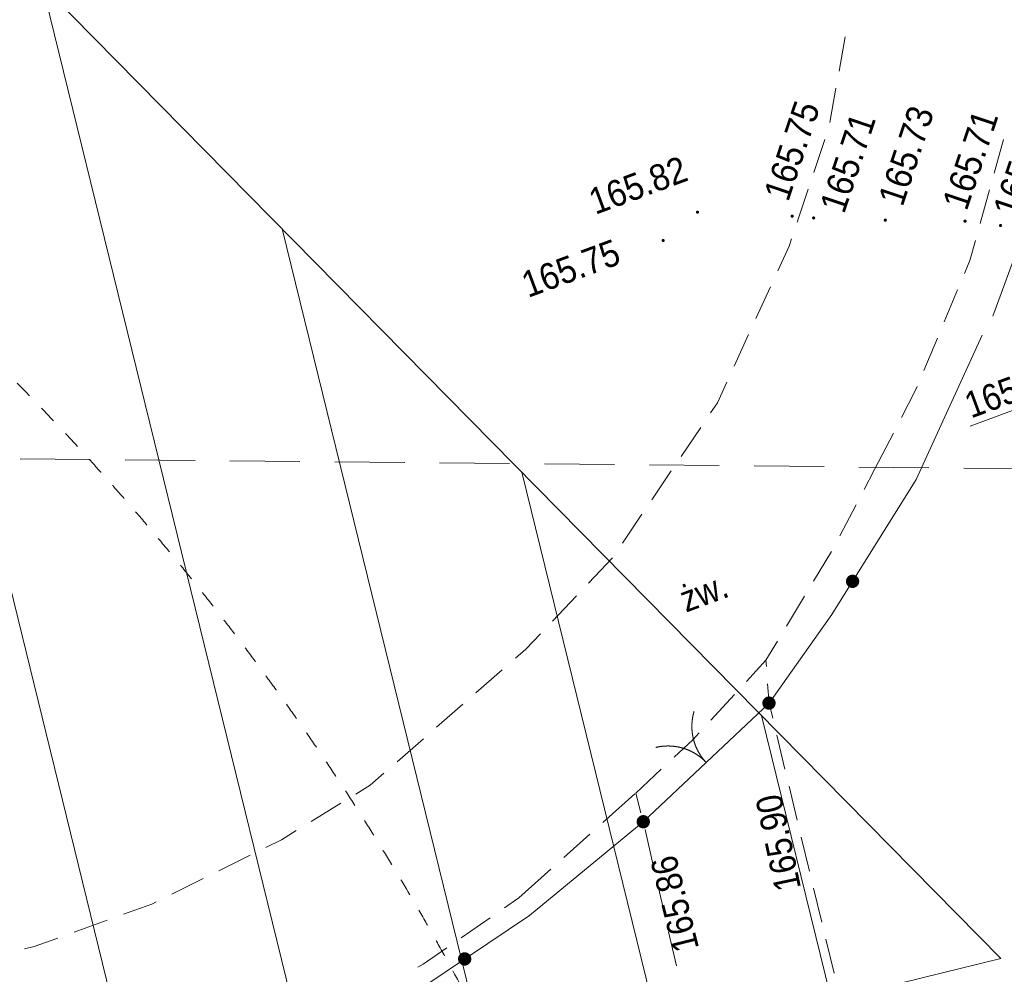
# Model space of a CAD drawing. Header units: millimetres. Extents: x -1155795 to 240441, y -422828 to 463730.
# Tile 47 of 66: x 19426 to 47600, y 20414 to 47720. Entities that reach past the tile are written whole.
import ezdxf
from ezdxf.xclip import XClip

# ---------------------------------------------------------------- set-up
doc = ezdxf.new("R2010")
doc.units = ezdxf.units.MM
doc.header["$MEASUREMENT"] = 0
doc.header["$XCLIPFRAME"] = 0
doc.linetypes.add('Dashed 1_500', pattern=[1000, 500, -500])
for name, color, linetype in [('00 PZT MAPA', 7, 'Continuous'), ('Sycow_7_KTOK - Brama', 7, 'Continuous'), ('Sycow_7_KTOK - Ogrodzenie trwałe', 7, 'Continuous'), ('Sycow_7_punkt wysokościowy sztuczny', 7, 'Continuous'), ('Sycow_7_RTPW02 - Punkt wysokościowy sztuczny', 7, 'Continuous')]:
    doc.layers.add(name, color=color, linetype=linetype)
doc.layers.add('0_Nr_pióra__99', color=7, linetype='Continuous', lineweight=0, true_color=0xaad2ff)
doc.layers.add('2D Drafting - General_Nr_pióra__101', color=7, linetype='Continuous', lineweight=13, true_color=0x4c4c4c)
for name, color, linetype, lineweight in [('Sycow_7_@Wywiad_Nr_pióra__7', 7, 'Continuous', 18), ('Sycow_7_@Zakres_Nr_pióra__6', 6, 'Continuous', 18), ('Sycow_7_chodnik (powierzchnia)_Nr_pióra__7', 7, 'Continuous', 18), ('Sycow_7_krawężnik (linia)_Nr_pióra__7', 7, 'Continuous', 18), ('Sycow_7_KTCR - Chodnik_Nr_pióra__7', 7, 'Continuous', 18), ('Sycow_7_KTOK - Brama_Nr_pióra__7', 7, 'Continuous', 18), ('Sycow_7_KTOK - Ogrodzenie trwałe_Nr_pióra__7', 7, 'Continuous', 18), ('Sycow_7_punkt wysokościowy sztuczny-Atr2_Nr_pióra__7', 7, 'Continuous', 18), ('Sycow_7_RTPW02_O - Punkt wysokościowy sztuczny_Nr_pióra__7', 7, 'Continuous', 18), ('Sycow_7_SUPS01_W - Punkt o określonej wysokości urządzenia_Nr_pióra__7', 7, 'Continuous', 18), ('Sycow_7_SUPS01_W_O - Punkt o określonej wysokości urządzenia - rzędna góry_Nr_pióra__5', 5, 'Continuous', 18)]:
    doc.layers.add(name, color=color, linetype=linetype, lineweight=lineweight)
doc.styles.add('STYL_AUTOMATYCZNY_5', font='txt', dxfattribs={"width": 0.9})
doc.styles.add('STYL_AUTOMATYCZNY_6', font='txt', dxfattribs={"width": 0.87})

# ---------------------------------------------------------------- blocks, each defined once
blk = doc.blocks.new('Rysunek_1_7', base_point=(14567, -19307))
at = {"layer": 'Sycow_7_KTOK - Brama', "linetype": 'Continuous', "lineweight": 0, "true_color": 0x000000}
for points in [[(41031, 28233, 1), (40703, 28111, 1)], [(37434, 24838, 1), (37106, 24717, 1)]]:
    blk.add_hatch(color=178, dxfattribs=at).paths.add_polyline_path(points)
at = {"layer": 'Sycow_7_KTOK - Ogrodzenie trwałe', "linetype": 'Continuous', "lineweight": 0, "true_color": 0x000000}
for points in [[(43423, 31716, 1), (43095, 31595, 1)], [(32323, 20914, 1), (31994, 20793, 1)]]:
    blk.add_hatch(color=178, dxfattribs=at).paths.add_polyline_path(points)
at = {"layer": 'Sycow_7_punkt wysokościowy sztuczny', "linetype": 'Continuous', "lineweight": 0, "true_color": 0x000000}
for points in [[(38863, 42231, 1), (38778, 42199, 1)], [(41572, 42114, 1), (41488, 42083, 1)], [(42187, 42065, 1), (42103, 42033, 1)], [(44237, 42002, 1), (44152, 41971, 1)], [(46519, 41973, 1), (46434, 41942, 1)], [(47535, 41848, 1), (47451, 41817, 1)], [(37883, 41420, 1), (37799, 41389, 1)]]:
    blk.add_hatch(color=178, dxfattribs=at).paths.add_polyline_path(points)
at = {"layer": 'Sycow_7_RTPW02 - Punkt wysokościowy sztuczny', "linetype": 'Continuous', "lineweight": 0, "true_color": 0x000000}
for points in [[(40909, 28187, 1), (40825, 28156, 1)], [(37312, 24793, 1), (37228, 24762, 1)]]:
    blk.add_hatch(color=178, dxfattribs=at).paths.add_polyline_path(points)
at = {"layer": 'Sycow_7_@Wywiad_Nr_pióra__7', "color": 7, "linetype": 'Continuous', "lineweight": 18}
for p, q in [((43588, 34283), (43883, 34850)), ((42896, 32952), (43358, 33839)), ((42143, 31655), (42660, 32511)), ((41368, 30371), (41885, 31227)), ((40780, 29396), (41110, 29943)), ((36114, 24757), (37026, 25577)), ((34998, 23755), (35742, 24423)), ((33713, 22601), (34626, 23421))]:
    blk.add_line(p, q, dxfattribs=at)
at = {"layer": 'Sycow_7_@Zakres_Nr_pióra__6', "color": 6, "linetype": 'Continuous', "lineweight": 18}
for p, q in [((19444, 35161), (21443, 35141)), ((22443, 35131), (24443, 35112)), ((25443, 35102), (27443, 35082)), ((28443, 35072), (30443, 35053)), ((31443, 35043), (33443, 35023)), ((34443, 35014), (36443, 34994)), ((37443, 34984), (39443, 34965)), ((40443, 34955), (42442, 34935)), ((43442, 34925), (45442, 34906)), ((46442, 34896), (48442, 34876))]:
    blk.add_line(p, q, dxfattribs=at)
at = {"layer": 'Sycow_7_chodnik (powierzchnia)_Nr_pióra__7', "color": 7, "linetype": 'Continuous', "lineweight": 18}
for p, q in [((43049, 47235), (42871, 46251)), ((42782, 45759), (42604, 44775)), ((42469, 44295), (42149, 43348)), ((47307, 43333), (47574, 44296)), ((41990, 42874), (41670, 41926)), ((46906, 41887), (47173, 42851)), ((40908, 40080), (40491, 39171)), ((45879, 39075), (46264, 39997)), ((40283, 38716), (39867, 37807)), ((45300, 37690), (45686, 38613)), ((38912, 36057), (38352, 35229)), ((43883, 34850), (44426, 35893)), ((38072, 34814), (37512, 33986)), ((37232, 33572), (36672, 32743)), ((36390, 32330), (35702, 31605)), ((35358, 31242), (34670, 30516)), ((33236, 29125), (32483, 28467)), ((32107, 28138), (31354, 27480)), ((30977, 27151), (30224, 26493)), ((28620, 25310), (27768, 24787)), ((26020, 23819), (25124, 23374)), ((24677, 23152), (23781, 22707)), ((33296, 22312), (33713, 22601)), ((32063, 21457), (32885, 22027)), ((21929, 21961), (20988, 21621))]:
    blk.add_line(p, q, dxfattribs=at)
at = {"layer": 'Sycow_7_chodnik (powierzchnia)_Nr_pióra__7', "color": 7, "linetype": 'Continuous', "lineweight": 18, "flags": 128}
for points in [[(41511, 41452), (41441, 41244), (41116, 40535)], [(46457, 40459), (46615, 40835), (46773, 41405)], [(39659, 37352), (39389, 36763), (39192, 36471)], [(44657, 36337), (45054, 37101), (45108, 37229)], [(34326, 30153), (33907, 29711), (33613, 29454)], [(29848, 26164), (29459, 25825), (29047, 25571)], [(27342, 24526), (26913, 24263), (26468, 24042)], [(23333, 22484), (23212, 22424), (22399, 22130)], [(20518, 21452), (19844, 21209), (19568, 21141)], [(30820, 20619), (30973, 20701), (31652, 21173)]]:
    blk.add_lwpolyline(points, dxfattribs=at)
at = {"layer": 'Sycow_7_krawężnik (linia)_Nr_pióra__7', "color": 7, "linetype": 'Continuous', "lineweight": 18, "flags": 128}
blk.add_lwpolyline([(47269, 39244), (47893, 40925), (48632, 43566), (49103, 45894), (49405, 47958), (49624, 50246), (49724, 55305), (49952, 74360), (50159, 95803)], dxfattribs=at)
at = {"layer": 'Sycow_7_KTCR - Chodnik_Nr_pióra__7', "color": 7, "linetype": 'Continuous', "lineweight": 18}
for p, q in [((39204, 27685), (39882, 28421)), ((41089, 27251), (41324, 26279)), ((37053, 25596), (37784, 26279)), ((41441, 25792), (41675, 24820)), ((37201, 25037), (37053, 25596)), ((37546, 23578), (37322, 24552)), ((41792, 24334), (42027, 23362)), ((37883, 22116), (37659, 23091)), ((42144, 22876), (42378, 21904)), ((38220, 20654), (37995, 21629)), ((42495, 21418), (42730, 20446))]:
    blk.add_line(p, q, dxfattribs=at)
at = {"layer": 'Sycow_7_KTCR - Chodnik_Nr_pióra__7', "color": 7, "linetype": 'Continuous', "lineweight": 18, "flags": 128}
for points in [[(40221, 28788), (40780, 29396), (40792, 29222)], [(40828, 28723), (40867, 28172), (40972, 27737)], [(38149, 26621), (38687, 27123), (38865, 27318)]]:
    blk.add_lwpolyline(points, dxfattribs=at)
at = {"layer": 'Sycow_7_KTOK - Brama_Nr_pióra__7', "color": 7, "linetype": 'Continuous', "lineweight": 18}
blk.add_line((37270, 24778), (40867, 28172), dxfattribs=at)
for centre in [(40867, 28172), (37270, 24778)]:
    blk.add_circle(centre, 175, dxfattribs=at)
for centre, start, end in [((40160, 27504), 163.3371, 223.3371), ((37978, 25445), 43.3371, 103.3371)]:
    blk.add_arc(centre, 1500, start, end, dxfattribs=at)
at = {"layer": 'Sycow_7_KTOK - Ogrodzenie trwałe_Nr_pióra__7', "color": 7, "linetype": 'Continuous', "lineweight": 18, "flags": 128}
for points in [[(40867, 28172), (42669, 30709), (45074, 34570), (46970, 38699)], [(15775, 14524), (17930, 14964), (22260, 16052), (24359, 16806), (28418, 18646), (30405, 19677), (34017, 22099), (37270, 24778)]]:
    blk.add_lwpolyline(points, dxfattribs=at)
at = {"layer": 'Sycow_7_KTOK - Ogrodzenie trwałe_Nr_pióra__7', "color": 7, "linetype": 'Continuous', "lineweight": 18}
for centre in [(43259, 31655), (32159, 20853)]:
    blk.add_circle(centre, 175, dxfattribs=at)
at = {"layer": 'Sycow_7_SUPS01_W - Punkt o określonej wysokości urządzenia_Nr_pióra__7', "color": 7, "linetype": 'Continuous', "lineweight": 18, "flags": 128}
blk.add_lwpolyline([(46621, 36097), (49375, 37116), (50006, 38823)], dxfattribs=at)
at = {"layer": 'Sycow_7_@Wywiad_Nr_pióra__7', "color": 7, "linetype": 'Continuous', "lineweight": 18, "insert": (38362, 31110), "char_height": 750, "attachment_point": 4, "rotation": 20.318, "style": 'STYL_AUTOMATYCZNY_6'}
blk.add_mtext('\\A1;{\\pql;\\fArial|b0|i0|c0|p0;\\W0.870000;żw.}', dxfattribs=at)
at = {"layer": 'Sycow_7_punkt wysokościowy sztuczny-Atr2_Nr_pióra__7', "color": 7, "linetype": 'Continuous', "lineweight": 18, "char_height": 750, "attachment_point": 7, "style": 'STYL_AUTOMATYCZNY_5'}
for s, insert, rotation in [('\\A1;{\\pql;\\fArial|b0|i0|c0|p0;\\W0.900000;165.75}', (41425, 42485), 71.399), ('\\A1;{\\pql;\\fArial|b0|i0|c0|p0;\\W0.900000;165.73}', (44699, 42343), 71.587), ('\\A1;{\\pql;\\fArial|b0|i0|c0|p0;\\W0.900000;165.71}', (43025, 42139), 71.422), ('\\A1;{\\pql;\\fArial|b0|i0|c0|p0;\\W0.900000;165.71}', (46534, 42223), 71.517), ('\\A1;{\\pql;\\fArial|b0|i0|c0|p0;\\W0.900000;165.81}', (47984, 42024), 71.491), ('\\A1;{\\pql;\\fArial|b0|i0|c0|p0;\\W0.900000;165.82}', (35900, 42126), 20.318), ('\\A1;{\\pql;\\fArial|b0|i0|c0|p0;\\W0.900000;165.75}', (33975, 39749), 20.318)]:
    blk.add_mtext(s, dxfattribs=dict(at, insert=insert, rotation=rotation))
at = {"layer": 'Sycow_7_RTPW02_O - Punkt wysokościowy sztuczny_Nr_pióra__7', "color": 7, "linetype": 'Continuous', "lineweight": 18, "char_height": 750, "attachment_point": 7, "style": 'STYL_AUTOMATYCZNY_6'}
for s, insert, rotation in [('\\A1;{\\pql;\\fArial|b0|i0|c0|p0;\\W0.870000;165.90}', (41797, 22889), 102.0323), ('\\A1;{\\pql;\\fArial|b0|i0|c0|p0;\\W0.870000;165.86}', (38880, 21165), 104.032)]:
    blk.add_mtext(s, dxfattribs=dict(at, insert=insert, rotation=rotation))
at = {"layer": 'Sycow_7_SUPS01_W_O - Punkt o określonej wysokości urządzenia - rzędna góry_Nr_pióra__5', "color": 5, "linetype": 'Continuous', "lineweight": 18, "insert": (46652, 36300), "char_height": 750, "attachment_point": 7, "rotation": 20.318, "style": 'STYL_AUTOMATYCZNY_6'}
blk.add_mtext('\\A1;{\\pql;\\fArial|b0|i0|c0|p0;\\W0.870000;165.99}', dxfattribs=at)

msp = doc.modelspace()

# ---------------------------------------------------------------- block references
at = {"layer": '00 PZT MAPA', "color": 7, "linetype": 'Continuous', "lineweight": 15}
ref = msp.add_blockref('Rysunek_1_7', (14567, -19307), dxfattribs=at)
XClip(ref).set_block_clipping_path([(-38444.7789564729, -141413.2871562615), (134317.2398628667, -77444.9644498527), (67578.7707096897, 102798.5088210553), (-105183.2481096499, 38830.1861146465)])

# ---------------------------------------------------------------- next in the draw order: hatches: boundary and pattern name
at = {"layer": '2D Drafting - General_Nr_pióra__101', "linetype": 'Continuous', "lineweight": 13, "true_color": 0x4c4c4c}
h = msp.add_hatch(dxfattribs=at)
h.set_pattern_fill('Roof__01', color=59, style=0, pattern_type=2)
h.set_pattern_definition([(103.803, (8659.3, 11322.4), (4855.6, 1192.92), [])])
h.paths.add_polyline_path([(-10733, 79959), (-30186, 1779), (47504, 20866)])

# ---------------------------------------------------------------- next in the draw order: linework, layer by layer
at = {"layer": '0_Nr_pióra__99', "color": 141, "linetype": 'Dashed 1_500', "lineweight": 0, "true_color": 0xaad2ff}
for centre, radius in [((88699, -12696), 150000), ((-56052, -28118), 150000), ((-34105, -15278), 75000)]:
    msp.add_circle(centre, radius, dxfattribs=at)
at = {"layer": '2D Drafting - General_Nr_pióra__101', "color": 59, "linetype": 'Continuous', "lineweight": 13, "true_color": 0x4c4c4c, "flags": 128}
msp.add_lwpolyline([(-10733, 79959), (-30186, 1779), (47504, 20866)], close=True, dxfattribs=at)

doc.saveas('drawing.dxf')
